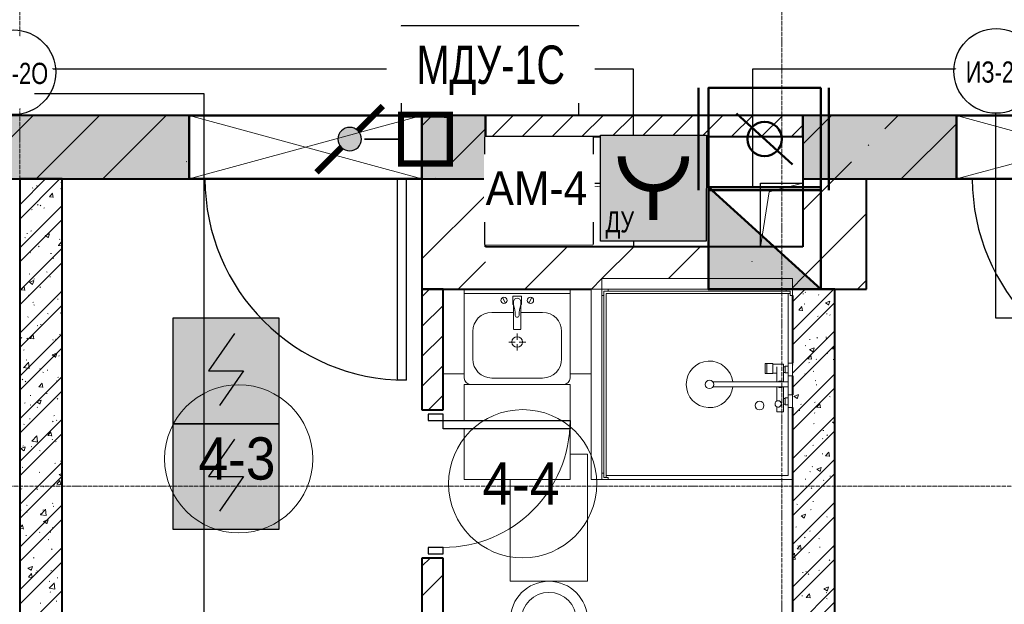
# Model space of a CAD drawing. Header units: millimetres. Extents: x -816133 to 919604, y 87941 to 147341.
# Tile 79 of 256: x -34452 to -29801, y 126815 to 129576. Entities that reach past the tile are written whole.
import ezdxf
from ezdxf.enums import TextEntityAlignment as Align

# ---------------------------------------------------------------- set-up
doc = ezdxf.new("R2010")
doc.units = ezdxf.units.MM
doc.set_wipeout_variables(frame=1)
doc.linetypes.add('ADSK_Линия сетки', pattern=[25, 20, -2.5, 0, -2.5])
doc.linetypes.add('Линия сетки', pattern=[25, 20, -2.5, 0, -2.5])
for name, color, linetype, lineweight in [('_АПС_Оборудование', 1, 'Continuous', 30), ('A-000-M_MASS', 7, 'Continuous', 18), ('A-010-A_ROOM', 7, 'Continuous', 20), ('A-200-M_WALL', 7, 'Continuous', 18), ('A-200-M_WALL_EXT', 7, 'Continuous', 18), ('A-200-M_WALL_INT', 7, 'Continuous', 18), ('A-200-M_WALL_PAT', 7, 'Continuous', 40), ('A-314-M_WINDOW', 7, 'Continuous', 18), ('A-325-M_DOOR', 7, 'Continuous', 18), ('A-325-M_DOOR_PANEL', 7, 'Continuous', 30), ('A-700-M_FFE', 7, 'Continuous', 18), ('M-520-M_DRAINAGE_FW', 7, 'Continuous', 18), ('RC-Извещатели_пожарные', 1, 'Continuous', 30), ('Z-030-M_GRID', 7, 'Continuous', 9), ('Z-060-M_DETAIL', 7, 'Continuous', 18), ('Графика', 253, 'Continuous', 20), ('СОУЭ', 1, 'Continuous', 30), ('СС-011-ПОЖ-СИГНАЛИЗАЦИЯ', 1, 'Continuous', 30), ('УГО АПС и АПЗ$0$_АПС_Оборудование', 1, 'Continuous', 30), ('УГО АПС и АПЗ$0$СС-011-ПОЖ-СИГНАЛИЗАЦИЯ', 1, 'Continuous', 30)]:
    doc.layers.add(name, color=color, linetype=linetype, lineweight=lineweight)
for name, color, linetype in [('EI_HATCH_GALV', 7, 'Continuous'), ('АПС', 5, 'Continuous'), ('АПС_Оборудование', 1, 'Continuous')]:
    doc.layers.add(name, color=color, linetype=linetype)
doc.styles.add('Arial', font='arial.ttf', dxfattribs={"width": 0.9, "height": 700})
doc.styles.add('Arial Narrow', font='ARIALN.TTF', dxfattribs={"width": 0.9, "height": 600})
doc.styles.add('Arial_2', font='arial.ttf', dxfattribs={"width": 0.9, "height": 400})

# ---------------------------------------------------------------- blocks, each defined once
blk = doc.blocks.new('10эт')
at = {"layer": 'A-200-M_WALL_PAT', "lineweight": 18}
h = blk.add_hatch(color=9, dxfattribs=at)
h.paths.add_polyline_path([(323691.7, 127701.1), (324066.5, 127701.2), (324066.5, 128001.1), (323691.7, 128001.1)])
h.paths.add_polyline_path([(325166.7, 127701.1), (326651.7, 127701.1), (326651.7, 128001.1), (325166.7, 128001.1), (325166.7, 127791.1)])
h.paths.add_polyline_path([(328051.7, 127701.1), (328051.7, 128001.1), (327751.7, 128001.1), (327751.7, 127701.1)])
h = blk.add_hatch(color=9, dxfattribs=at)
h.paths.add_polyline_path([(329551.7, 127701.1), (330276.5, 127701.1), (330276.5, 128001.1), (329551.7, 128001.1)])
h.paths.add_polyline_path([(331376.7, 127701.1), (331551.7, 127701.1), (331551.7, 128001.1), (331376.7, 128001.1), (331376.7, 127791.1)])
at = {"layer": 'A-000-M_MASS', "color": 9, "lineweight": 30}
for p, q in [((328051.7, 127681.1), (328751.7, 127681.1)), ((328751.7, 127681.1), (328751.7, 127381.1)), ((329351.7, 127381.1), (329351.7, 127681.1)), ((329351.7, 127681.1), (329551.7, 127681.1))]:
    blk.add_line(p, q, dxfattribs=at)
at = {"layer": 'A-000-M_MASS', "color": 9}
for p, q in [((328111.7, 127621.1), (328751.7, 127681.1)), ((329351.7, 127381.1), (329391.7, 127641.1)), ((329391.7, 127641.1), (329551.7, 127681.1)), ((328051.7, 127381.1), (328111.7, 127621.1))]:
    blk.add_line(p, q, dxfattribs=at)
at = {"layer": 'A-010-A_ROOM', "color": 9}
for centre in [(326885.9, 126379.4), (328227.6, 126261.9)]:
    blk.add_circle(centre, 350, dxfattribs=at)
at = {"layer": 'A-200-M_WALL', "color": 9, "lineweight": 40}
for p, q in [((326651.7, 128001.1), (325166.7, 128001.1)), ((328051.7, 128001.1), (327751.7, 128001.1)), ((328051.7, 127701.1), (328051.7, 128001.1)), ((330276.5, 128001.1), (329551.7, 128001.1)), ((329551.7, 128001.1), (329551.7, 127701.1)), ((325166.7, 127701.1), (326651.7, 127701.1)), ((327751.7, 127701.1), (328051.7, 127701.1)), ((329551.7, 127701.1), (330276.5, 127701.1))]:
    blk.add_line(p, q, dxfattribs=at)
at = {"layer": 'A-200-M_WALL_EXT', "color": 9, "lineweight": 40}
for p, q in [((326651.7, 128001.1), (325166.7, 128001.1)), ((328051.7, 128001.1), (327751.7, 128001.1)), ((328051.7, 127381.1), (328051.7, 128001.1)), ((329851.7, 128001.1), (329551.7, 128001.1)), ((329551.7, 128001.1), (329551.7, 127381.1)), ((330276.5, 128001.1), (329851.7, 128001.1)), ((325166.7, 127701.1), (326651.7, 127701.1)), ((327751.7, 127701.1), (327751.7, 127181.1)), ((329851.7, 127701.1), (330276.5, 127701.1)), ((329851.7, 127181.1), (329851.7, 127701.1)), ((329551.7, 127381.1), (328051.7, 127381.1)), ((327751.7, 127181.1), (328051.7, 127181.1)), ((328051.7, 127181.1), (328551.7, 127181.1)), ((329501.7, 127181.1), (329551.7, 127181.1)), ((329551.7, 127181.1), (329851.7, 127181.1))]:
    blk.add_line(p, q, dxfattribs=at)
at = {"layer": 'A-200-M_WALL_INT', "color": 9, "lineweight": 40}
for p, q in [((329551.7, 128001.1), (328051.7, 128001.1)), ((328051.7, 128001.1), (328051.7, 127901.1)), ((329551.7, 127901.1), (329551.7, 128001.1)), ((328051.7, 127901.1), (329551.7, 127901.1)), ((325851.7, 127701.1), (325851.7, 120151.1)), ((326051.7, 127701.1), (325851.7, 127701.1)), ((326051.7, 120151.1), (326051.7, 127701.1)), ((327751.7, 127181.1), (327751.7, 126611.1)), ((327851.7, 127181.1), (327751.7, 127181.1)), ((327851.7, 126611.1), (327851.7, 127181.1)), ((329701.7, 127181.1), (329501.7, 127181.1)), ((329701.7, 120151.1), (329701.7, 127181.1)), ((329501.7, 127151.1), (329501.7, 126830.8)), ((329501.7, 126771.1), (329501.7, 126681.1)), ((329501.7, 126621.3), (329501.7, 120151.1)), ((327751.7, 126611.1), (327851.7, 126611.1)), ((327751.7, 125911.1), (327751.7, 125051.1)), ((327851.7, 125911.1), (327751.7, 125911.1)), ((327851.7, 125151.1), (327851.7, 125911.1))]:
    blk.add_line(p, q, dxfattribs=at)
at = {"layer": 'A-200-M_WALL_PAT', "color": 9, "linetype": 'Continuous', "lineweight": 9}
for p, q in [((325614.8, 127701.1), (325914.8, 128001.1)), ((325929.1, 127701.1), (326229.1, 128001.1)), ((326243.4, 127701.1), (326543.4, 128001.1)), ((327751.7, 127952.1), (327800.7, 128001.1)), ((328083.2, 127901.1), (328183.2, 128001.1)), ((328224.6, 127901.1), (328324.6, 128001.1)), ((328366.1, 127901.1), (328466.1, 128001.1)), ((328507.5, 127901.1), (328607.5, 128001.1)), ((328648.9, 127901.1), (328748.9, 128001.1)), ((328790.3, 127901.1), (328890.3, 128001.1)), ((328931.7, 127901.1), (329031.7, 128001.1)), ((329073.2, 127901.1), (329173.2, 128001.1)), ((329214.6, 127901.1), (329314.6, 128001.1)), ((329356, 127901.1), (329456, 128001.1)), ((329551.7, 127866.2), (329686.5, 128001.1)), ((329938.3, 127938.5), (330000.8, 128001.1)), ((330015.1, 127701.1), (330276.5, 127962.4)), ((327895.3, 127781.4), (328051.7, 127937.8)), ((329497.4, 127901.1), (329551.7, 127955.3)), ((329859.7, 127860), (329862.1, 127862.3)), ((326638.1, 127781.4), (326640.4, 127783.7)), ((329551.7, 127551.9), (329781.2, 127781.4)), ((325851.7, 127578.7), (325974, 127701.1)), ((325851.7, 127511.4), (326041.4, 127701.1)), ((325897.6, 127700.9), (325900.5, 127699.1)), ((326046, 127684), (326049.3, 127684.4)), ((326557.7, 127701.1), (326559.5, 127702.8)), ((327816.7, 127702.8), (327819.1, 127705.2)), ((325854, 127658.7), (325857.3, 127659.1)), ((325911.4, 127657.1), (325914.1, 127659.1)), ((325930.6, 127668.8), (325933.9, 127669.2)), ((326045.3, 127655.9), (326051.7, 127651.5)), ((326045.4, 127655.7), (326051.7, 127658.1)), ((325991.6, 127616.8), (326009.8, 127615.2)), ((325991.7, 127616.8), (326006.4, 127634.3)), ((326010, 127614.2), (326006.5, 127633.3)), ((327751.7, 127323.5), (328051.7, 127623.5)), ((325851.7, 127376.7), (326051.7, 127576.7)), ((325851.7, 127548.7), (325853.7, 127549)), ((325907.7, 127555.6), (325910.4, 127557.7)), ((325935.5, 127580), (325938.3, 127578.2)), ((325948.2, 127577.4), (325950.6, 127575.1)), ((325965.8, 127563.8), (325969.1, 127564.2)), ((325851.7, 127309.3), (326051.7, 127509.3)), ((329551.7, 127237.6), (329851.7, 127537.6)), ((325904, 127454.1), (325906.7, 127456.2)), ((325876.1, 127424.3), (325878.9, 127422.5)), ((325885.6, 127443.5), (325889, 127444)), ((325971.2, 127434.8), (325986.3, 127424.6)), ((325971.3, 127434.7), (325992.6, 127442.9)), ((325986.5, 127423.5), (325992.7, 127442)), ((326034, 127387.5), (326048.7, 127405)), ((326038.8, 127417.4), (326041.6, 127415.6)), ((326051.7, 127388.1), (326048.8, 127404.1)), ((325851.7, 127174.6), (326051.7, 127374.6)), ((325935.6, 127395.5), (325938.1, 127393.3)), ((325940.4, 127383.3), (325943.2, 127381.5)), ((326033.9, 127387.5), (326051.7, 127386)), ((328237.9, 127181.1), (328437.9, 127381.1)), ((328602.2, 127231.1), (328752.2, 127381.1)), ((328916.5, 127231.1), (329066.5, 127381.1)), ((325900.3, 127352.7), (325902.9, 127354.7)), ((325997.7, 127348.6), (326001, 127349.1)), ((326008.6, 127328.6), (326011.1, 127326.3)), ((328051.7, 127309.2), (328052.5, 127309.9)), ((329309.7, 127309.9), (329312.1, 127312.3)), ((325851.7, 127107.3), (326051.7, 127307.3)), ((326050.5, 127270.7), (326051.7, 127271.6)), ((327923.6, 127181.1), (328051.7, 127309.2)), ((325896.6, 127251.2), (325899.2, 127253.3)), ((325897.1, 127213.6), (325918.5, 127221.8)), ((325912.4, 127202.5), (325918.5, 127220.9)), ((325917.5, 127228.4), (325920.8, 127228.9)), ((325978.2, 127262.5), (325981, 127260.7)), ((325994.1, 127238.5), (325997.4, 127238.9)), ((328552.2, 127181.1), (328601.7, 127230.6)), ((329230.8, 127231.1), (329231.1, 127231.3)), ((329501.7, 127187.6), (329551.7, 127237.6)), ((329809.4, 127181.1), (329851.7, 127223.3)), ((325851.7, 127181.5), (325852.2, 127182.1)), ((325851.7, 126972.6), (326051.7, 127172.6)), ((325855.3, 127154.1), (325852, 127183)), ((325857.5, 127177.4), (325875.8, 127175.8)), ((325857.7, 127177.4), (325872.4, 127194.9)), ((325876, 127174.8), (325872.4, 127193.9)), ((325897, 127213.8), (325912.2, 127203.6)), ((325947.3, 127191.4), (325949.7, 127189.1)), ((326046.8, 127169.3), (326049.5, 127171.3)), ((327751.7, 127145.3), (327787.5, 127181.1)), ((329501.7, 126985.6), (329697.2, 127181.1)), ((329501.7, 127120.3), (329562.5, 127181.1)), ((325851.7, 127153.8), (325855.6, 127153.2)), ((325892.9, 127149.8), (325895.5, 127151.8)), ((326029.3, 127133.5), (326032.6, 127133.9)), ((329551, 127158.5), (329554.3, 127158.9)), ((329561.9, 127166.9), (329564.4, 127164.6)), ((329624.4, 127153), (329627.1, 127155.1)), ((329657.5, 127116.7), (329678.9, 127124.9)), ((329672.8, 127105.5), (329678.9, 127123.9)), ((325851.7, 126905.2), (326051.7, 127105.2)), ((325913.9, 127118.3), (325917.2, 127118.7)), ((325918.8, 127106.7), (325921.6, 127104.9)), ((327751.7, 127003.9), (327851.7, 127103.9)), ((329501.7, 126918.2), (329701.7, 127118.2)), ((329531.8, 127081.5), (329550, 127079.9)), ((329532, 127081.5), (329546.7, 127099)), ((329550.2, 127078.9), (329546.7, 127098)), ((329557.8, 127111.2), (329560.6, 127109.4)), ((329657.4, 127116.8), (329672.6, 127106.6)), ((325889.2, 127048.3), (325891.8, 127050.3)), ((325983.1, 127065.8), (325985.9, 127064)), ((326043.1, 127067.8), (326045.8, 127069.8)), ((329620.7, 127051.6), (329623.4, 127053.6)), ((329663, 127063.6), (329666.3, 127064)), ((329678.3, 127060.2), (329680.8, 127058)), ((325934.7, 127009.6), (325937.2, 127007.3)), ((325949.1, 127013.3), (325952.5, 127013.7)), ((329501.7, 127028.7), (329503, 127027.5)), ((325851.7, 126770.5), (326051.7, 126970.5)), ((325858.2, 126951.8), (325861, 126950)), ((325885.5, 126946.8), (325888.1, 126948.9)), ((325899.8, 126948.1), (325918, 126946.5)), ((325900, 126948.1), (325914.7, 126965.6)), ((325918.3, 126945.6), (325914.7, 126964.7)), ((326007.7, 126942.6), (326010.2, 126940.4)), ((326020.9, 126944.9), (326023.7, 126943.1)), ((326039.4, 126966.3), (326042.1, 126968.4)), ((327751.7, 126862.5), (327851.7, 126962.5)), ((329501.7, 126783.5), (329701.7, 126983.5)), ((329582.8, 126943.4), (329586.2, 126943.8)), ((329617, 126950.1), (329619.7, 126952.2)), ((329659.4, 126953.4), (329662.7, 126953.9)), ((329661.1, 126948.6), (329663.9, 126946.8)), ((325851.7, 126703.2), (326051.7, 126903.2)), ((325869, 126893.1), (325872.3, 126893.5)), ((329501.7, 126716.2), (329701.7, 126916.2)), ((329562.7, 126914.5), (329565.5, 126912.7)), ((329583.2, 126895.8), (329598.4, 126885.6)), ((329583.4, 126895.6), (329604.7, 126903.8)), ((329598.6, 126884.5), (329604.8, 126902.9)), ((329691.6, 126899.3), (329701.7, 126909.8)), ((329691.6, 126899.4), (329701.7, 126897.8)), ((325881.8, 126845.4), (325884.4, 126847.4)), ((326004.8, 126870.1), (326019.9, 126859.8)), ((326004.9, 126869.9), (326026.2, 126878.1)), ((326020.1, 126858.8), (326026.3, 126877.2)), ((326035.7, 126864.9), (326038.4, 126866.9)), ((329574.1, 126852.2), (329592.3, 126850.6)), ((329574.3, 126852.2), (329589, 126869.7)), ((329592.5, 126849.6), (329589, 126868.7)), ((329613.3, 126848.6), (329616, 126850.7)), ((329665.7, 126878.4), (329668.2, 126876.1)), ((329694.7, 126848.4), (329698, 126848.9)), ((325868.9, 126810), (325892.6, 126834.7)), ((325868.9, 126810.1), (325896, 126805.9)), ((325895.7, 126806.7), (325892.4, 126835.7)), ((325946.4, 126805.4), (325948.9, 126803.2)), ((325981, 126798.1), (325984.3, 126798.6)), ((327751.7, 126721), (327851.7, 126821)), ((329502.7, 126823.1), (329506, 126823.6)), ((329579.2, 126833.2), (329582.5, 126833.7)), ((325851.7, 126568.5), (326051.7, 126768.5)), ((325863.1, 126755.1), (325865.9, 126753.3)), ((325961.5, 126789.2), (325964.4, 126787.4)), ((326032, 126763.4), (326034.7, 126765.4)), ((329501.7, 126581.5), (329701.7, 126781.5)), ((329561, 126780.9), (329563.5, 126778.7)), ((329600.5, 126793.7), (329603.3, 126791.9)), ((325878, 126743.9), (325880.7, 126745.9)), ((325942.1, 126718.8), (325960.3, 126717.2)), ((325942.3, 126718.8), (325957, 126736.3)), ((325960.5, 126716.3), (325957, 126735.4)), ((326025.8, 126748.2), (326028.6, 126746.4)), ((329501.7, 126514.1), (329701.7, 126714.1)), ((329501.7, 126713.4), (329502.4, 126713.4)), ((329609.6, 126747.2), (329612.3, 126749.2)), ((329614.5, 126728.2), (329617.8, 126728.6)), ((325851.7, 126501.1), (326051.7, 126701.1)), ((325900.8, 126677.9), (325904.2, 126678.4)), ((325977.4, 126688), (325980.7, 126688.4)), ((326028.3, 126661.9), (326031, 126664)), ((327783.2, 126611.1), (327851.7, 126679.6)), ((329509.1, 126674.8), (329524.2, 126664.6)), ((329509.2, 126674.6), (329530.5, 126682.8)), ((329524.4, 126663.5), (329530.6, 126681.9)), ((329677.4, 126674.3), (329679.9, 126672)), ((325874.3, 126642.4), (325877, 126644.5)), ((325900.9, 126634.2), (325903.7, 126632.4)), ((325930.6, 126649), (325945.8, 126638.8)), ((325930.7, 126648.9), (325952.1, 126657.1)), ((325933.8, 126623.6), (325936.3, 126621.3)), ((325946, 126637.7), (325952.1, 126656.2)), ((329501.7, 126641.9), (329502.1, 126641.5)), ((329541.1, 126637.9), (329543.9, 126636.1)), ((329605.9, 126645.7), (329608.6, 126647.8)), ((329616.4, 126622.9), (329634.6, 126621.4)), ((329616.5, 126622.9), (329631.2, 126640.4)), ((329634.8, 126620.4), (329631.3, 126639.5)), ((325851.7, 126366.4), (326051.7, 126566.4)), ((325897.2, 126567.8), (325900.5, 126568.2)), ((326012.6, 126583), (326016, 126583.4)), ((329501.7, 126379.4), (329701.7, 126579.4)), ((329534.3, 126608), (329537.6, 126608.4)), ((329605.4, 126597), (329608.2, 126595.2)), ((325870.6, 126541), (325873.3, 126543)), ((326006.8, 126556.7), (326009.3, 126554.4)), ((326024.6, 126560.5), (326027.3, 126562.5)), ((329602.2, 126544.2), (329604.9, 126546.3)), ((329691, 126552.1), (329701.7, 126544.8)), ((329691.1, 126551.9), (329701.7, 126556)), ((325851.7, 126299.1), (326051.7, 126499.1)), ((325909.3, 126462.6), (325933.1, 126487.4)), ((325936.2, 126459.4), (325932.8, 126488.3)), ((325984.4, 126489.6), (326002.6, 126488)), ((325984.6, 126489.6), (325999.3, 126507.1)), ((326002.8, 126487), (325999.3, 126506.1)), ((329501.7, 126312.1), (329701.7, 126512.1)), ((329643.2, 126476.1), (329646, 126474.3)), ((329646.3, 126513.1), (329649.7, 126513.5)), ((329664.8, 126492.4), (329667.3, 126490.1)), ((325856.5, 126428), (325871.6, 126417.8)), ((325856.6, 126427.8), (325877.9, 126436)), ((325866.9, 126439.5), (325869.6, 126441.5)), ((325871.8, 126416.7), (325878, 126435.1)), ((325905.8, 126437.5), (325908.6, 126435.7)), ((325909.3, 126462.7), (325936.4, 126458.5)), ((325932.5, 126462.8), (325935.8, 126463.2)), ((326004.2, 126471.6), (326007.1, 126469.8)), ((326020.9, 126459), (326023.5, 126461)), ((329598.5, 126442.8), (329601.1, 126444.8)), ((325945.5, 126419.5), (325948, 126417.2)), ((329560.1, 126395), (329562.6, 126392.7)), ((329566.2, 126392.9), (329569.5, 126393.3)), ((329642.7, 126402.9), (329646, 126403.4)), ((329658.7, 126393.7), (329676.9, 126392.1)), ((329658.8, 126393.7), (329673.5, 126411.2)), ((329677.1, 126391.1), (329673.6, 126410.2)), ((325851.7, 126164.4), (326051.7, 126364.4)), ((325852.3, 126342.6), (325855.6, 126343)), ((325863.2, 126338), (325865.9, 126340.1)), ((326017.2, 126357.5), (326019.8, 126359.6)), ((326044.5, 126367.9), (326047.8, 126368.3)), ((329501.7, 126177.4), (329701.7, 126377.4)), ((329594.8, 126341.3), (329597.4, 126343.4)), ((329617, 126330.9), (329638.3, 126339.1)), ((329632.2, 126319.7), (329638.4, 126338.1)), ((325851.7, 126097), (326051.7, 126297)), ((325943.6, 126316.7), (325946.4, 126314.9)), ((326038.4, 126305.3), (326051.7, 126296.3)), ((326038.5, 126305.1), (326051.7, 126310.2)), ((329501.7, 126110), (329701.7, 126310)), ((329583.8, 126320.4), (329586.7, 126318.6)), ((329616.8, 126331), (329632, 126320.8)), ((329676.5, 126288.3), (329679, 126286)), ((329678, 126297.9), (329681.3, 126298.4)), ((325964.3, 126247.6), (325967.7, 126248.1)), ((326013.5, 126256.1), (326016.1, 126258.1)), ((326026.7, 126260.3), (326044.9, 126258.7)), ((326026.9, 126260.3), (326041.6, 126277.8)), ((326040.9, 126257.7), (326044.2, 126258.2)), ((326045.1, 126257.7), (326041.6, 126276.9)), ((329562.5, 126282.7), (329565.9, 126283.2)), ((329591.1, 126239.8), (329593.7, 126241.9)), ((329648.1, 126279.4), (329650.9, 126277.6)), ((325859.5, 126236.6), (325862.2, 126238.6)), ((325932.9, 126237.6), (325935.4, 126235.4)), ((325851.7, 125962.3), (326051.7, 126162.3)), ((325884.2, 126160.9), (325887.1, 126159.1)), ((326005.9, 126170.7), (326008.4, 126168.4)), ((326009.8, 126154.6), (326012.4, 126156.6)), ((326047, 126154.1), (326049.8, 126152.3)), ((329501.7, 125975.3), (329701.7, 126175.3)), ((329523.2, 126165.4), (329526, 126163.6)), ((329597.8, 126177.7), (329601.1, 126178.1)), ((329685.9, 126158.6), (329688.7, 126156.8)), ((329701, 126164.4), (329701.7, 126164.3)), ((329701.1, 126164.4), (329701.7, 126165.1)), ((325855.8, 126135.1), (325858.5, 126137.1)), ((325884.1, 126127.4), (325887.5, 126127.9)), ((325948.5, 126120), (325951.3, 126118.2)), ((325949.7, 126115.3), (325973.5, 126140)), ((325949.7, 126115.4), (325976.8, 126111.2)), ((325960.7, 126137.5), (325964, 126137.9)), ((325976.6, 126112), (325973.2, 126141)), ((329501.7, 125907.9), (329701.7, 126107.9)), ((329542.7, 126110), (329557.8, 126099.8)), ((329542.8, 126109.8), (329564.2, 126118)), ((329558, 126098.7), (329564.2, 126117.1)), ((329587.4, 126138.4), (329590, 126140.4)), ((329663.9, 126106.4), (329666.4, 126104.2)), ((325851.7, 125894.9), (326051.7, 126094.9)), ((325851.7, 126051.6), (325865.2, 126067.7)), ((325868.8, 126047.6), (325865.3, 126066.7)), ((325964.2, 126084.3), (325979.4, 126074)), ((325964.4, 126084.1), (325985.7, 126092.3)), ((325979.6, 126073), (325985.8, 126091.4)), ((326006.1, 126053.1), (326008.7, 126055.2)), ((329517.6, 126057.5), (329520.9, 126057.9)), ((325851.7, 126050), (325868.6, 126048.6)), ((325852.1, 126033.6), (325854.8, 126035.7)), ((325880.5, 126017.3), (325883.8, 126017.7)), ((325944.6, 126033.5), (325947.1, 126031.3)), ((325996, 126032.5), (325999.3, 126032.9)), ((329559.2, 126009), (329561.7, 126006.7)), ((329583.7, 126036.9), (329586.3, 126039)), ((325986.3, 125999.1), (325989.1, 125997.3)), ((329501.7, 125773.2), (329701.7, 125973.2)), ((329524.8, 125954.3), (329539.5, 125971.8)), ((329528.1, 125968.7), (329530.9, 125966.9)), ((329543.1, 125951.7), (329539.5, 125970.8)), ((329626.5, 126002.8), (329629.4, 126001)), ((329629.7, 125962.6), (329633, 125963)), ((329690.8, 125961.9), (329693.6, 125960.1)), ((325851.7, 125760.2), (326051.7, 125960.2)), ((326002.4, 125951.7), (326005, 125953.7)), ((329501.7, 125922.4), (329511.3, 125932.4)), ((329514.4, 125904.4), (329511, 125933.4)), ((329524.6, 125954.3), (329542.9, 125952.7)), ((329580, 125935.5), (329582.6, 125937.5)), ((325851.7, 125692.9), (326051.7, 125892.9)), ((325890.2, 125863.1), (325911.5, 125871.3)), ((325905.4, 125852), (325911.6, 125870.4)), ((325915.8, 125912.3), (325919.1, 125912.7)), ((327751.7, 125872.5), (327790.3, 125911.1)), ((329501.7, 125705.9), (329701.7, 125905.9)), ((329501.7, 125905.6), (329514.6, 125903.6)), ((329675.6, 125902.3), (329678.1, 125900.1)), ((325890.1, 125863.2), (325905.2, 125853)), ((325892.8, 125820.9), (325907.5, 125838.4)), ((325911.1, 125818.3), (325907.6, 125837.4)), ((325927, 125843.4), (325929.8, 125841.6)), ((325932, 125851.7), (325934.5, 125849.4)), ((325998.6, 125850.2), (326001.3, 125852.3)), ((327751.7, 125731.1), (327851.7, 125831.1)), ((329549.5, 125842.4), (329552.8, 125842.8)), ((329565.9, 125847.9), (329568.7, 125846.1)), ((329576.2, 125834), (329578.9, 125836)), ((329626, 125852.4), (329629.4, 125852.9)), ((325892.7, 125820.9), (325910.9, 125819.3)), ((325990.1, 125767.9), (326013.9, 125792.6)), ((325991.2, 125802.4), (325994.1, 125800.6)), ((326005, 125784.7), (326007.5, 125782.5)), ((326017, 125764.7), (326013.6, 125793.6)), ((326027.8, 125817.4), (326031.2, 125817.8)), ((325851.7, 125558.2), (326051.7, 125758.2)), ((325990.1, 125768), (326017.2, 125763.8)), ((325994.9, 125748.7), (325997.6, 125750.8)), ((329501.7, 125571.2), (329701.7, 125771.2)), ((329545.9, 125732.2), (329549.2, 125732.7)), ((329567.1, 125725), (329581.8, 125742.5)), ((329572.5, 125732.5), (329575.2, 125734.6)), ((329585.3, 125722.4), (329581.8, 125741.5)), ((329650.5, 125766.3), (329665.6, 125756)), ((329650.6, 125766.1), (329671.9, 125774.3)), ((329661.3, 125747.4), (329664.6, 125747.9)), ((329665.8, 125754.9), (329672, 125773.4)), ((325947.7, 125697.1), (325951, 125697.6)), ((326024.2, 125707.2), (326027.5, 125707.7)), ((329501.7, 125503.8), (329701.7, 125703.8)), ((329566.9, 125725), (329585.1, 125723.4)), ((329663, 125720.5), (329665.5, 125718.2))]:
    blk.add_line(p, q, dxfattribs=at)
at = {"layer": 'A-314-M_WINDOW', "color": 9, "lineweight": 50}
for p, q in [((326651.7, 127701.1), (326651.7, 128001.1)), ((326651.7, 128001.1), (327751.7, 128001.1)), ((327751.7, 128001.1), (327751.7, 127701.1)), ((330276.5, 127701.1), (330276.5, 128001.1)), ((330276.5, 128001.1), (331376.5, 128001.1)), ((327751.7, 127701.1), (326651.7, 127701.1)), ((331376.5, 127701.1), (330276.5, 127701.1))]:
    blk.add_line(p, q, dxfattribs=at)
at = {"layer": 'A-325-M_DOOR', "color": 9, "lineweight": 30}
for p, q in [((327851.7, 126591.1), (327781.7, 126591.1)), ((327781.7, 126591.1), (327781.7, 126561.1)), ((327851.7, 126561.1), (327851.7, 126591.1)), ((327781.7, 126561.1), (327851.7, 126561.1)), ((327851.7, 126561.1), (328451.7, 126561.1)), ((327851.7, 126561.1), (328451.7, 126561.1)), ((327851.7, 126521.1), (327851.7, 126561.1)), ((328451.7, 126521.1), (327851.7, 126521.1)), ((328451.7, 126561.1), (328451.7, 126521.1)), ((327781.7, 125961.1), (327781.7, 125931.1)), ((327851.7, 125961.1), (327781.7, 125961.1)), ((327851.7, 125931.1), (327851.7, 125961.1)), ((327781.7, 125931.1), (327851.7, 125931.1))]:
    blk.add_line(p, q, dxfattribs=at)
at = {"layer": 'A-325-M_DOOR', "color": 9, "lineweight": 9}
blk.add_arc((327851.7, 126561.1), 600, 270, 0, dxfattribs=at)
at = {"layer": 'A-325-M_DOOR_PANEL', "color": 9}
for p, q in [((327636.7, 126751.1), (327636.7, 127701.1)), ((327676.7, 127701.1), (327676.7, 126751.1)), ((327676.7, 126751.1), (327636.7, 126751.1))]:
    blk.add_line(p, q, dxfattribs=at)
for centre in [(327676.7, 127701.1), (331301.7, 127701.1)]:
    blk.add_arc(centre, 950, 180, 270, dxfattribs=at)
at = {"layer": 'A-700-M_FFE', "color": 9, "lineweight": 9}
for p, q in [((328601.7, 127231.1), (328601.7, 127181.1)), ((329501.7, 127231.1), (328601.7, 127231.1)), ((329501.7, 127181.1), (329501.7, 127231.1)), ((327951.7, 126781.1), (327951.7, 127181.1)), ((328451.7, 127181.1), (328451.7, 126781.1)), ((328601.7, 127181.1), (328551.7, 127181.1)), ((328551.7, 127181.1), (328551.7, 126281.1)), ((328601.7, 126281.1), (328601.7, 127181.1)), ((328601.7, 127181.1), (329501.7, 127181.1)), ((327851.7, 126781.1), (327951.7, 126781.1)), ((328451.7, 126781.1), (328551.7, 126781.1)), ((328451.7, 126731.1), (327951.7, 126731.1)), ((327951.7, 126731.1), (327951.7, 126561.1)), ((328451.7, 126561.1), (328451.7, 126731.1)), ((327951.7, 126521.1), (327951.7, 126281.1)), ((328451.7, 126281.1), (328451.7, 126521.1)), ((328534.2, 126401.1), (328451.7, 126401.1)), ((328534.2, 125801.1), (328534.2, 126401.1)), ((327951.7, 126281.1), (328451.7, 126281.1)), ((328169.2, 126281.1), (328169.2, 125801.1)), ((328551.7, 126281.1), (328601.7, 126281.1)), ((328169.2, 125801.1), (328534.2, 125801.1))]:
    blk.add_line(p, q, dxfattribs=at)
at = {"layer": 'M-520-M_DRAINAGE_FW', "color": 9}
for p, q in [((328611.7, 127151.1), (328611.7, 127171.1)), ((328611.7, 127171.1), (328631.7, 127171.1)), ((329491.7, 127171.1), (328611.7, 127171.1)), ((328611.7, 127171.1), (328611.7, 126291.1)), ((328631.7, 127171.1), (328631.7, 127181.1)), ((329471.7, 127181.1), (329471.7, 127171.1)), ((329471.7, 127171.1), (329491.7, 127171.1)), ((329491.7, 127171.1), (329491.7, 127151.1)), ((329491.7, 127161.1), (329491.7, 127171.1)), ((329501.7, 127151.1), (329501.7, 127181.1)), ((327951.7, 127161.1), (328451.7, 127161.1)), ((328132, 127141.2), (328146.1, 127114.7)), ((328221.7, 127148), (328181.7, 127148)), ((328181.7, 127148), (328181.7, 127108)), ((328221.7, 127108), (328221.7, 127148)), ((328271.4, 127141.2), (328257.4, 127114.7)), ((328601.7, 127151.1), (328611.7, 127151.1)), ((328621.7, 126291.1), (328621.7, 127161.1)), ((328621.7, 127161.1), (329491.7, 127161.1)), ((329481.7, 126830.8), (329481.7, 127161.1)), ((329491.7, 127151.1), (329501.7, 127151.1)), ((328181.7, 127108), (328184.7, 127108)), ((328184.7, 127121), (328184.7, 127108)), ((328184.7, 127108), (328184.7, 126993.1)), ((328218.7, 127108), (328218.7, 127121)), ((328218.7, 126993.1), (328218.7, 127108)), ((328218.7, 127108), (328221.7, 127108)), ((328184.7, 127071.1), (328081.7, 127071.1)), ((328321.7, 127071.1), (328218.7, 127071.1)), ((328187.7, 126990.1), (328215.7, 126990.1)), ((327991.7, 126981.1), (327991.7, 126851.1)), ((328201.7, 126971.1), (328201.7, 126941.1)), ((328411.7, 126851.1), (328411.7, 126981.1)), ((328191.7, 126931.1), (328161.7, 126931.1)), ((328201.7, 126891.1), (328201.7, 126921.1)), ((328241.7, 126931.1), (328211.7, 126931.1)), ((329381.7, 126829.1), (329372.6, 126829.1)), ((329372.6, 126829.1), (329372.6, 126782.1)), ((329409.2, 126829.1), (329381.7, 126829.1)), ((329381.7, 126829.1), (329381.7, 126782.1)), ((329381.7, 126782.1), (329381.7, 126829.1)), ((329409.2, 126782.1), (329409.2, 126829.1)), ((329459.7, 126827.3), (329409.2, 126827.3)), ((329409.2, 126827.3), (329409.2, 126784.5)), ((329428, 126814.4), (329428, 126742.4)), ((329459.7, 126814.4), (329459.7, 126827.3)), ((329459.7, 126742.4), (329459.7, 126814.4)), ((329467.7, 126814.4), (329459.7, 126814.4)), ((329459.7, 126814.4), (329459.7, 126787.5)), ((329481.7, 126817), (329467.7, 126817)), ((329467.7, 126817), (329467.7, 126785.1)), ((329467.7, 126787.5), (329467.7, 126814.4)), ((329501.7, 126830.8), (329481.7, 126830.8)), ((329481.7, 126830.8), (329481.7, 126771.1)), ((329481.7, 126785.1), (329481.7, 126817)), ((329501.7, 126771.1), (329501.7, 126830.8)), ((327951.7, 126781.1), (327951.7, 126761.1)), ((328081.7, 126761.1), (328321.7, 126761.1)), ((328451.7, 126761.1), (328451.7, 126781.1)), ((329372.6, 126782.1), (329381.7, 126782.1)), ((329381.7, 126782.1), (329409.2, 126782.1)), ((329409.2, 126784.5), (329428, 126784.5)), ((329459.7, 126787.5), (329467.7, 126787.5)), ((329467.7, 126785.1), (329481.7, 126785.1)), ((329481.7, 126742.4), (329481.7, 126771.1)), ((329481.7, 126771.1), (329501.7, 126771.1)), ((329481.7, 126742.4), (329126.7, 126742.4)), ((329126.7, 126719.7), (329481.7, 126719.7)), ((329428, 126719.7), (329428, 126652.4)), ((329459.7, 126601.9), (329459.7, 126719.7)), ((329481.7, 126719.7), (329481.7, 126742.4)), ((329481.7, 126681.1), (329481.7, 126719.7)), ((329459.7, 126664.6), (329459.7, 126637.7)), ((329467.7, 126664.6), (329459.7, 126664.6)), ((329467.7, 126667), (329467.7, 126635.1)), ((329481.7, 126667), (329467.7, 126667)), ((329467.7, 126637.7), (329467.7, 126664.6)), ((329481.7, 126681.1), (329481.7, 126621.3)), ((329501.7, 126681.1), (329481.7, 126681.1)), ((329481.7, 126635.1), (329481.7, 126667)), ((329501.7, 126621.3), (329501.7, 126681.1)), ((329428, 126625.4), (329428, 126601.9)), ((329459.7, 126637.7), (329467.7, 126637.7)), ((329467.7, 126635.1), (329481.7, 126635.1)), ((329481.7, 126301.1), (329481.7, 126621.3)), ((329481.7, 126621.3), (329501.7, 126621.3)), ((329428, 126601.9), (329459.7, 126601.9)), ((328611.7, 126311.1), (328601.7, 126311.1)), ((328611.7, 126291.1), (328611.7, 126311.1)), ((328631.7, 126291.1), (328611.7, 126291.1)), ((328611.7, 126291.1), (328621.7, 126291.1)), ((328621.7, 126301.1), (329481.7, 126301.1)), ((328631.7, 126281.1), (328631.7, 126291.1)), ((328601.7, 126281.1), (328631.7, 126281.1)), ((328631.7, 126281.1), (329501.7, 126281.1))]:
    blk.add_line(p, q, dxfattribs=at)
for centre, radius, start, end in [((328139.1, 127128), 15, 0, 180), ((328139.1, 127128), 15, 180, 0), ((328201.7, 127121), 17, 0, 180), ((328264.4, 127128), 15, 0, 180), ((328264.4, 127128), 15, 180, 0), ((327984.1, 127051.2), 208.5, 1.5946, 15.8177), ((328419.3, 127051.2), 208.5, 164.1823, 178.4054), ((328081.7, 126981.1), 90, 90, 180), ((328201.7, 127057), 9.19, 180, 0), ((328321.7, 126981.1), 90, 0, 90), ((328187.7, 126993.1), 3, 180, 270), ((328187.7, 126993.1), 3, 195, 255), ((328215.7, 126993.1), 3, 270, 0), ((328215.7, 126993.1), 3, 285, 345), ((328201.7, 126931.1), 25, 0, 180), ((328201.7, 126931.1), 25, 180, 0), ((328081.7, 126851.1), 90, 180, 270), ((328321.7, 126851.1), 90, 270, 0), ((329110.2, 126731.1), 110, 5.916, 354.084), ((327981.7, 126761.1), 30, 180, 270), ((328421.7, 126761.1), 30, 270, 0), ((329110.2, 126731.1), 20, 90, 270), ((329110.2, 126731.1), 20, 270, 90), ((329110.2, 126731.1), 20, 325.4667, 34.5333), ((329445.6, 126731.1), 15.5, 47.0093, 132.9907), ((329445.6, 126731.1), 15.5, 227.0093, 312.9907), ((329346.6, 126631.1), 20.9, 90, 270), ((329346.6, 126631.1), 20.9, 270, 90), ((329434.6, 126638.9), 15, 90, 270), ((329434.6, 126638.9), 15, 244.0483, 115.9517), ((329434.6, 126638.9), 15, 270, 90), ((328351.7, 125618.6), 182.5, 0, 180), ((328351.7, 125618.6), 130, 0, 180)]:
    blk.add_arc(centre, radius, start, end, dxfattribs=at)
at = {"layer": 'Z-030-M_GRID', "color": 9, "linetype": 'Линия сетки'}
for p, q in [((325851.7, 116076.8), (325851.7, 137026.1)), ((329451.7, 116076.8), (329451.7, 137026.1))]:
    blk.add_line(p, q, dxfattribs=at)
at = {"layer": 'Z-030-M_GRID', "color": 9, "linetype": 'ADSK_Линия сетки'}
blk.add_line((358421.7, 126251.1), (308438.4, 126251.1), dxfattribs=at)
at = {"layer": 'Z-060-M_DETAIL', "color": 9}
for p, q in [((326651.7, 128001.1), (326651.7, 127701.1)), ((327751.7, 128001.1), (326651.7, 128001.1)), ((327751.7, 128001.1), (326651.7, 127701.1)), ((326651.7, 128001.1), (327751.7, 127701.1)), ((327751.7, 128001.1), (327751.7, 127701.1)), ((330276.5, 128001.1), (330276.5, 127701.1)), ((331376.5, 128001.1), (330276.5, 128001.1)), ((331376.5, 128001.1), (330276.5, 127701.1)), ((330276.5, 128001.1), (331376.5, 127701.1)), ((326651.7, 127701.1), (327751.7, 127701.1)), ((330276.5, 127701.1), (331376.5, 127701.1))]:
    blk.add_line(p, q, dxfattribs=at)
at = {"layer": 'A-010-A_ROOM', "color": 9, "lineweight": 30, "style": 'Arial_2', "width": 0.9}
for s, p in [('4-3', (326696.2, 126281.2)), ('4-4', (328037.8, 126163.7))]:
    blk.add_text(s, height=200, dxfattribs=at).set_placement(p)
blk = doc.blocks.new('ам4')
at = {"layer": '_АПС_Оборудование', "lineweight": 40, "ltscale": 100}
blk.add_lwpolyline([(445834.7, -194247.6), (445326.6, -194247.6), (445326.6, -193739.5), (445834.7, -193739.5)], close=True, dxfattribs=at)
blk.add_wipeout([(445326.6, -193739.5), (445834.7, -193739.5), (445834.7, -194247.6), (445326.6, -194247.6)]).dxf.layer = 'АПС_Оборудование'
at = {"layer": '_АПС_Оборудование', "ltscale": 100, "insert": (445582.8, -193981), "char_height": 160, "attachment_point": 5, "style": 'Arial', "bg_fill": 2}
blk.add_mtext_dynamic_manual_height_columns('\\pxi-0.17961;АМ-4', width=362.997, gutter_width=174693.8, heights=[0], dxfattribs=at)
blk = doc.blocks.new('_МДУ')
at = {"color": 1}
blk.add_wipeout([(-350, 175), (350, 175), (350, -175), (-350, -175)], dxfattribs=at)
at = {"layer": 'АПС', "color": 1, "lineweight": 30, "ltscale": 200}
blk.add_lwpolyline([(350, 175), (-350, 175), (-350, -175), (350, -175)], close=True, dxfattribs=at)
at = {"layer": 'АПС', "color": 0, "lineweight": 30, "ltscale": 200, "insert": (3.3, -0.1), "char_height": 150.98, "width": 668.294, "attachment_point": 5, "style": 'Arial Narrow', "bg_fill": 2}
blk.add_mtext('МДУ-1С', dxfattribs=at)
blk = doc.blocks.new('озк_выт')
at = {"layer": 'УГО АПС и АПЗ$0$_АПС_Оборудование', "ltscale": 200}
h = blk.add_hatch(color=5, dxfattribs=at)
h.dxf.hatch_style = 1
h.paths.add_polyline_path([(468755.8, -41333.4, 1), (468645, -41333.4, 1)])
at = {"color": 5, "const_width": 29.5}
blk.add_lwpolyline([(468543.7, -41176.8), (468661.2, -41294.2)], dxfattribs=at)
at = {"layer": 'УГО АПС и АПЗ$0$_АПС_Оборудование', "color": 5, "lineweight": 35, "ltscale": 200}
blk.add_line((468631.1, -41333.5), (468458.1, -41333.6), dxfattribs=at)
at = {"layer": 'УГО АПС и АПЗ$0$_АПС_Оборудование', "color": 5, "const_width": 29.5}
blk.add_lwpolyline([(468227.4, -41449.2), (468458.2, -41449), (468458, -41218.2), (468227.3, -41218.4)], close=True, dxfattribs=at)
blk.add_lwpolyline([(468739.6, -41372.6), (468857.2, -41490)], dxfattribs=at)
at = {"layer": 'УГО АПС и АПЗ$0$_АПС_Оборудование', "color": 5}
blk.add_circle((468700.4, -41333.4), 55.4, dxfattribs=at)
blk = doc.blocks.new('ИП 212-64 прот.R3')
at = {"layer": 'EI_HATCH_GALV', "lineweight": 30, "true_color": 0xffffff}
h = blk.add_hatch(color=7, dxfattribs=at)
h.dxf.hatch_style = 1
h.paths.add_polyline_path([(-2.5, 2.5), (2.5, 2.5), (2.5, -2.5), (-2.5, -2.5)])
at = {"color": 1, "linetype": 'ByBlock', "lineweight": -2}
for p, q in [((0.397, 1.766), (-0.83, 0)), ((-0.83, 0), (0.829, 0)), ((0.829, 0), (-0.306, -1.637))]:
    blk.add_line(p, q, dxfattribs=at)
at = {"color": 1, "linetype": 'ByBlock', "lineweight": -2, "ltscale": 0.1}
blk.add_lwpolyline([(-2.5, 2.5), (2.5, 2.5), (2.5, -2.5), (-2.5, -2.5)], close=True, dxfattribs=at)
blk = doc.blocks.new('УГО АПС и АПЗ$0$A$C0ED213A1')
blk.add_wipeout([(-199.9, -0.4), (0.1, -200.4), (200.1, -0.4), (0.1, 199.6)])
blk.add_circle((0.1, -0.4), 200)
at = {"layer": 'УГО АПС и АПЗ$0$СС-011-ПОЖ-СИГНАЛИЗАЦИЯ', "color": 1, "style": 'Arial Narrow', "width": 0.9}
blk.add_text('ИЗ-2О', height=100, dxfattribs=at).set_placement((-143.7, -55.5))
blk = doc.blocks.new('УДП')
at = {"color": 30}
blk.add_wipeout([(324222.7, -148669), (324222.3, -149169), (323722.3, -149168.6), (323722.7, -148668.6)], dxfattribs=at).dxf.layer = 'RC-Извещатели_пожарные'
blk.add_wipeout([(323722.3, -149168.6), (323722.7, -148668.6), (324222.7, -148669), (324222.3, -149169)], dxfattribs=at).dxf.layer = 'RC-Извещатели_пожарные'
at = {"layer": 'EI_HATCH_GALV', "lineweight": 30, "true_color": 0xffffff}
h = blk.add_hatch(color=7, dxfattribs=at)
h.dxf.hatch_style = 1
h.paths.add_polyline_path([(324222.7, -148669), (324222.3, -149169), (323722.3, -149168.6), (323722.7, -148668.6)])
at = {"layer": 'RC-Извещатели_пожарные', "color": 30, "ltscale": 30}
blk.add_lwpolyline([(324222.7, -148669), (324222.3, -149169), (323722.3, -149168.6), (323722.7, -148668.6)], close=True, dxfattribs=at)
at = {"layer": 'RC-Извещатели_пожарные', "color": 30, "ltscale": 30, "const_width": 37.5}
blk.add_lwpolyline([(323822.6, -148768.7, 1), (324122.6, -148768.9, 1)], format="xyb", dxfattribs=at)
blk.add_lwpolyline([(323972.5, -148918.8), (323972.3, -149068.8)], dxfattribs=at)
at = {"color": 30, "lineweight": 30, "style": 'Arial Narrow', "width": 0.9}
blk.add_text('ДУ', height=100, dxfattribs=at).set_placement((323813.7, -149078), align=Align.MIDDLE_CENTER)
blk = doc.blocks.new('СПЖ')
at = {"layer": 'Графика', "lineweight": 50}
blk.add_hatch(color=1, dxfattribs=at).paths.add_polyline_path([(304821.1, -36193.6), (304291.1, -35710.6), (304291.1, -36193.6)])
at = {"layer": 'Графика', "color": 1, "lineweight": 50}
blk.add_line((304291.1, -35710.6), (304821.1, -36193.6), dxfattribs=at)
blk.add_lwpolyline([(304821.1, -35710.6), (304821.1, -36193.6), (304291.1, -36193.6), (304291.1, -35710.6)], close=True, dxfattribs=at)
blk = doc.blocks.new('ДЗ')
at = {"layer": 'Графика', "color": 1, "lineweight": 50}
for p, q in [((304243.3, -36529.7), (304243.3, -37012.7)), ((304858.6, -36529.7), (304858.6, -37012.7)), ((304423.1, -36650.5), (304688.1, -36892))]:
    blk.add_line(p, q, dxfattribs=at)
blk.add_lwpolyline([(304820.6, -36529.7), (304820.6, -37012.7), (304290.6, -37012.7), (304290.6, -36529.7)], close=True, dxfattribs=at)
blk.add_circle((304555.6, -36771.2), 81.3, dxfattribs=at)

msp = doc.modelspace()

# ---------------------------------------------------------------- linework, layer by layer
at = {"layer": 'СС-011-ПОЖ-СИГНАЛИЗАЦИЯ'}
msp.add_lwpolyline([(-21816.7, 129342.9), (-30990.3, 129342.9), (-30990.3, 128783.9), (-31552.9, 128783.9), (-31552.9, 129342.9), (-40222.6, 129342.9), (-40222.6, 128785.7), (-40768.1, 128785.7), (-40768.1, 129342.9), (-44198.4, 129342.9), (-44198.4, 130514.6), (-40459.4, 130514.6), (-40459.4, 129969.3), (-39958.2, 129969.3), (-39958.2, 130514.6), (-31877.7, 130514.6), (-31877.7, 129946.3), (-31366.8, 129946.3), (-31366.8, 130514.6), (-25403.8, 130514.6)], dxfattribs=at)
at = {"layer": 'СС-011-ПОЖ-СИГНАЛИЗАЦИЯ', "ltscale": 100}
for points in [[(-33582.3, 129227.9), (-33582.6, 123589), (-32812, 123589)], [(-29842.1, 129136.9), (-29842.1, 128167.9), (-29470, 128167.9), (-29470, 123124.1)]]:
    msp.add_lwpolyline(points, dxfattribs=at)

# ---------------------------------------------------------------- block references
at = {"layer": 'СОУЭ', "color": 6, "xscale": 100, "yscale": 100, "zscale": 100}
for p in [(-33477.7, 127918.2), (-33477.7, 127418.2)]:
    msp.add_blockref('ИП 212-64 прот.R3', p, dxfattribs=at)
at = {"layer": 'СС-011-ПОЖ-СИГНАЛИЗАЦИЯ', "color": 9, "lineweight": 30}
msp.add_blockref('10эт', (-360303.7, 1122.9), dxfattribs=at)

# ---------------------------------------------------------------- next in the draw order: block references
at = {"layer": '_АПС_Оборудование', "color": 0, "lineweight": 30, "xscale": 1.2, "yscale": 1.2, "zscale": 1.2}
msp.add_blockref('_МДУ', (-32230.8, 129337.7), dxfattribs=at)
at = {"layer": 'СС-011-ПОЖ-СИГНАЛИЗАЦИЯ', "lineweight": 30}
for name, p in [('УДП', (-355430.9, 277699.5)), ('ам4', (-477579.6, 322761.5))]:
    msp.add_blockref(name, p, dxfattribs=at)
at = {"layer": 'УГО АПС и АПЗ$0$_АПС_Оборудование'}
for p in [(-34482.2, 129328.3), (-29839.4, 129334.7)]:
    msp.add_blockref('УГО АПС и АПЗ$0$A$C0ED213A1', p, dxfattribs=at)

# ---------------------------------------------------------------- next in the draw order: linework, layer by layer
at = {"layer": 'СС-011-ПОЖ-СИГНАЛИЗАЦИЯ', "color": 1}
msp.add_lwpolyline([(-34382.1, 129227.9), (-33582.3, 129227.9)], dxfattribs=at)

# ---------------------------------------------------------------- next in the draw order: block references
at = {"layer": 'RC-Извещатели_пожарные', "lineweight": 30}
for name, p in [('ДЗ', (-335488.9, 165784.1)), ('СПЖ', (-335489.4, 164496.7))]:
    msp.add_blockref(name, p, dxfattribs=at)
at = {"layer": 'СС-011-ПОЖ-СИГНАЛИЗАЦИЯ', "lineweight": 30, "xscale": -1}
msp.add_blockref('озк_выт', (435807.2, 170346), dxfattribs=at)

doc.saveas('drawing.dxf')
